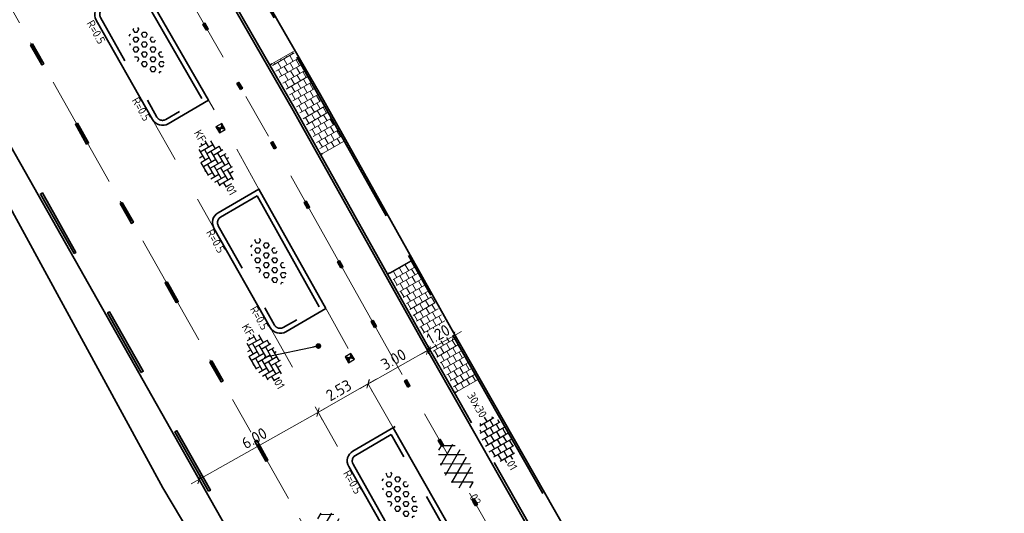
# Model space of a CAD drawing. Header units: metres. Extents: x 111691 to 117439, y 474133 to 478789.
# Tile 81 of 127: x 114507 to 114550, y 476264 to 476286. Entities that reach past the tile are written whole.
import ezdxf
from ezdxf.enums import TextEntityAlignment as Align

# ---------------------------------------------------------------- set-up
doc = ezdxf.new("R2010")
doc.units = ezdxf.units.M
for name, pattern in [('AM-AS', [16, 10, -2, 2, -2]), ('VH-GAZONBAND_100X200', [9.5, 7.5, -2]), ('VH-OPSLUITBAND_80X200', [14, 8, -2, 2, -2]), ('VH-RWSBAND', [24, 10, -2, 2, -2, 2, -2, 2, -2]), ('XX-HIDDEN', [4, 2, -2])]:
    doc.linetypes.add(name, pattern=pattern)
doc.layers.get('Defpoints').update_dxf_attribs({"lineweight": 25})
for name, color, linetype, lineweight in [('N-WE-AM-AS-G', 10, 'AM-AS', 18), ('N-WE-GR-GRAS_BERM-G', 80, 'Continuous', 35), ('N-WE-RI-HWA_KOLK-S', 150, 'Continuous', 25), ('N-WE-VH-KANTOPSLUITING-T18', 10, 'Continuous', 18), ('N-WE-VH-KANTOPSLUITING_GAZONBAND_100X200-G', 90, 'VH-GAZONBAND_100X200', 35), ('N-WE-VH-KANTOPSLUITING_OPSLUITBAND_100X200-G', 150, 'Continuous', 35), ('N-WE-VH-KANTOPSLUITING_OPSLUITBAND_80X200-G', 150, 'VH-OPSLUITBAND_80X200', 35), ('N-WE-VH-KANTOPSLUITING_TROTTOIRBAND_RWS_110 220-G', 210, 'VH-RWSBAND', 35), ('N-WE-VH-KANTOPSLUITING_VOORKANTBAND-G', 7, 'Continuous', 35), ('N-WE-VH-KANTVERHARDING-G', 1, 'Continuous', 35), ('N-WE-VH-MAATVOERING-M', 7, 'Continuous', 18), ('N-WE-VH-MATERIAALGRENS-G', 7, 'XX-HIDDEN', 18), ('N-WE-VH-VERHARDING_ASFALT-S', 7, 'Continuous', 25), ('N-WE-VH-VERHARDING_ASFALT_ROOD-S', 1, 'Continuous', 25), ('N-WE-VH-VERHARDING_BETONSTRAATSTEEN-S', 7, 'Continuous', 25), ('N-WE-VH-VERHARDING_LAGE_BEPLANTING-S', 70, 'Continuous', 25), ('N-WE-VH-VERHARDING_TEGEL-S', 7, 'Continuous', 25), ('N-WE-VH-VERHARDING_TEGEL60-A', 252, 'Continuous', 18), ('N-WE-VW-MARKERING-G', 7, 'Continuous', 35), ('X-XX-AL-AANPIJLING_SYMBOLEN-T25', 7, 'Continuous', 25)]:
    doc.layers.add(name, color=color, linetype=linetype, lineweight=lineweight)
for name, color, linetype in [('N-WE-VW-MARKERING_LANGS_STREEP_13_010-A', 7, 'Continuous'), ('N-WE-VW-MARKERING_LANGS_STREEP_30270_010-A', 7, 'Continuous'), ('N-WE-VW-MARKERING_LANGS_STREEP_33_010-A', 7, 'Continuous')]:
    doc.layers.add(name, color=color, linetype=linetype)
doc.styles.add('ISO', font='NLCS-ISO.ttf')
doc.styles.add('NLCS-ISO', font='NLCS-ISO.ttf')
doc.styles.add('NLCS-ISO-ANNOTATIEF-T25', font='NLCS-ISO.ttf', dxfattribs={"height": 2.5})
doc.dimstyles.new('M200T25-PIJL', dxfattribs={"dimscale": 0.2, "dimtxt": 2.5, "dimasz": 2, "dimexe": 1, "dimexo": 0.25, "dimgap": 0.75, "dimtad": 1, "dimzin": 0, "dimdsep": 46, "dimtxsty": 'ISO', "dimcen": 0, "dimdle": 1, "dimse1": 1, "dimse2": 1, "dimclrt": 2, "dimazin": 0, "dimtfac": 1, "dimtdec": 4, "dimtmove": 2, "dimatfit": 3, "dimfxl": 1, "dimtolj": 1, "dimtzin": 0, "dimarcsym": 0})
doc.dimstyles.new('NLCS-ANNOTATIEF-T25-SCHRAP_L2_H1', dxfattribs={"dimtxt": 2.5, "dimasz": 1.4, "dimexe": 2, "dimexo": 2, "dimgap": 0.7, "dimtad": 1, "dimzin": 0, "dimdsep": 46, "dimtxsty": 'NLCS-ISO-ANNOTATIEF-T25', "dimblk": 'OBLIQUE', "dimcen": 0, "dimdle": 2, "dimclrd": 256, "dimclre": 256, "dimclrt": 256, "dimadec": 1, "dimazin": 0, "dimtfac": 1, "dimtdec": 3, "dimtofl": 0, "dimtmove": 0, "dimatfit": 3, "dimldrblk": 'OBLIQUE', "dimfxl": 2, "dimfxlon": 1, "dimtfillclr": 256, "dimtolj": 1, "dimtzin": 0, "dimlwd": -1, "dimlwe": -1, "dimarcsym": 0})
pattern_1 = [(299.72, (0, 0), (0.278997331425, -0.18617327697), [0.3, -0.3]), (29.72, (0, 0), (-0.14872855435, 0.26053755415), [])]

# ---------------------------------------------------------------- blocks, each defined once
blk = doc.blocks.new('_Oblique')
at = {"color": 0, "linetype": 'ByBlock', "lineweight": -2}
blk.add_line((-0.5, -0.5), (0.5, 0.5), dxfattribs=at)
blk = doc.blocks.new('*D187')
at = {"layer": 'N-WE-VH-MAATVOERING-M', "transparency": 16777216}
for p, q in [((114526.451, 476272.465), (114524.706, 476271.487)), ((114526.102, 476272.269), (114526.297, 476271.921)), ((114525.055, 476271.683), (114525.251, 476271.334))]:
    blk.add_line(p, q, dxfattribs=at)
at = {"layer": 'N-WE-VH-MAATVOERING-M', "transparency": 16777216, "xscale": 0.28, "yscale": 0.28, "zscale": 0.28}
for p, rotation in [((114526.102, 476272.269), 29.27615347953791), ((114525.055, 476271.683), 209.2761534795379)]:
    blk.add_blockref('_Oblique', p, dxfattribs=dict(at, rotation=rotation))
at = {"layer": 'N-WE-VH-MAATVOERING-M', "transparency": 16777216, "insert": (114525.431, 476272.341), "char_height": 0.5, "attachment_point": 5, "rotation": 29.2762, "style": 'NLCS-ISO-ANNOTATIEF-T25', "bg_fill": 3, "box_fill_scale": 1.1, "bg_fill_color": 256, "bg_fill_true_color": 13158600, "bg_fill_transparency": 0}
blk.add_mtext('\\A1;1.20', dxfattribs=at)
at = {"layer": 'Defpoints', "color": 0, "transparency": 16777216}
for p in [(114525.919, 476272.595), (114524.873, 476272.008), (114525.055, 476271.683)]:
    blk.add_point(p, dxfattribs=at)
blk = doc.blocks.new('*D189')
at = {"layer": 'Defpoints', "color": 0, "transparency": 16777216}
for p in [(114524.787, 476271.955), (114522.175, 476270.48), (114522.352, 476270.167)]:
    blk.add_point(p, dxfattribs=at)
at = {"layer": 'N-WE-VH-MAATVOERING-M', "transparency": 16777216}
for p, q in [((114525.313, 476271.839), (114522.004, 476269.97)), ((114524.964, 476271.642), (114525.161, 476271.294)), ((114522.352, 476270.167), (114522.549, 476269.819))]:
    blk.add_line(p, q, dxfattribs=at)
at = {"layer": 'N-WE-VH-MAATVOERING-M', "transparency": 16777216, "xscale": 0.28, "yscale": 0.28, "zscale": 0.28}
for p, rotation in [((114524.964, 476271.642), 29.45168590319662), ((114522.352, 476270.167), 209.4516859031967)]:
    blk.add_blockref('_Oblique', p, dxfattribs=dict(at, rotation=rotation))
at = {"layer": 'N-WE-VH-MAATVOERING-M', "transparency": 16777216, "insert": (114523.466, 476271.244), "char_height": 0.5, "attachment_point": 5, "rotation": 29.4517, "style": 'NLCS-ISO-ANNOTATIEF-T25', "bg_fill": 3, "box_fill_scale": 1.1, "bg_fill_color": 256, "bg_fill_true_color": 13158600, "bg_fill_transparency": 0}
blk.add_mtext('\\A1;3.00', dxfattribs=at)
blk = doc.blocks.new('*D190')
at = {"layer": 'Defpoints', "color": 0, "transparency": 16777216}
for p in [(114522.175, 476270.48), (114519.976, 476269.232), (114520.152, 476268.922)]:
    blk.add_point(p, dxfattribs=at)
at = {"layer": 'N-WE-VH-MAATVOERING-M', "transparency": 16777216}
for p, q in [((114522.699, 476270.368), (114519.804, 476268.725)), ((114522.351, 476270.171), (114522.548, 476269.823)), ((114520.152, 476268.922), (114520.349, 476268.574))]:
    blk.add_line(p, q, dxfattribs=at)
at = {"layer": 'N-WE-VH-MAATVOERING-M', "transparency": 16777216, "xscale": 0.28, "yscale": 0.28, "zscale": 0.28}
for p, rotation in [((114522.351, 476270.171), 29.58718496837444), ((114520.152, 476268.922), 209.5871849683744)]:
    blk.add_blockref('_Oblique', p, dxfattribs=dict(at, rotation=rotation))
at = {"layer": 'N-WE-VH-MAATVOERING-M', "transparency": 16777216, "insert": (114521.059, 476269.886), "char_height": 0.5, "attachment_point": 5, "rotation": 29.5872, "style": 'NLCS-ISO-ANNOTATIEF-T25', "bg_fill": 3, "box_fill_scale": 1.1, "bg_fill_color": 256, "bg_fill_true_color": 13158600, "bg_fill_transparency": 0}
blk.add_mtext('\\A1;2.53', dxfattribs=at)
blk = doc.blocks.new('*D191')
at = {"layer": 'Defpoints', "color": 0, "transparency": 16777216}
for p in [(114519.976, 476269.232), (114514.753, 476266.28), (114514.929, 476265.968)]:
    blk.add_point(p, dxfattribs=at)
at = {"layer": 'N-WE-VH-MAATVOERING-M', "transparency": 16777216}
for p, q in [((114520.501, 476269.116), (114514.581, 476265.771)), ((114520.153, 476268.92), (114520.349, 476268.571)), ((114514.929, 476265.968), (114515.126, 476265.619))]:
    blk.add_line(p, q, dxfattribs=at)
at = {"layer": 'N-WE-VH-MAATVOERING-M', "transparency": 16777216, "xscale": 0.28, "yscale": 0.28, "zscale": 0.28}
for p, rotation in [((114520.153, 476268.92), 29.47299022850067), ((114514.929, 476265.968), 209.4729902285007)]:
    blk.add_blockref('_Oblique', p, dxfattribs=dict(at, rotation=rotation))
at = {"layer": 'N-WE-VH-MAATVOERING-M', "transparency": 16777216, "insert": (114517.349, 476267.783), "char_height": 0.5, "attachment_point": 5, "rotation": 29.473, "style": 'NLCS-ISO-ANNOTATIEF-T25', "bg_fill": 3, "box_fill_scale": 1.1, "bg_fill_color": 256, "bg_fill_true_color": 13158600, "bg_fill_transparency": 0}
blk.add_mtext('\\A1;6.00', dxfattribs=at)
blk = doc.blocks.new('SVH-ASFALT-SO')
at = {"ltscale": 0.1}
for p, q in [((-3.36, 2.17), (-1.83, 4.83)), ((0.36, -0.07), (-2.31, 4.55)), ((-1.91, 0.69), (0.95, 5.64)), ((2.75, -0.22), (-0.47, 5.37)), ((0, 0), (3.27, 5.66)), ((4.87, 0.12), (1.65, 5.7)), ((2.18, -0.23), (5.32, 5.22)), ((6.7, 0.95), (4.04, 5.55)), ((-2.72, 1.26), (-3.45, 2.54)), ((4.66, 0.07), (7.07, 4.25)), ((7.83, 2.99), (7.15, 4.18))]:
    blk.add_line(p, q, dxfattribs=at)
at = {"style": 'NLCS-ISO'}
blk.add_attdef('KLEUR', text='', height=1.8, dxfattribs=at).set_placement((9.49, 2.74), align=Align.MIDDLE_LEFT)
at = {"style": 'NLCS-ISO', "flags": 1}
blk.add_attdef('FUNCTIE', text='', height=1.8, dxfattribs=at).set_placement((0.12, -3.58), align=Align.MIDDLE_CENTER)
blk = doc.blocks.new('SVH-TEGEL_300X300_DUN_HALFST-SO')
for p, q in [((-3.7, 2.25), (-3, 2.25)), ((-3, -2.52), (-3, 2.52)), ((-1.5, -2.87), (-1.5, 2.87)), ((-1.5, 2.25), (0, 2.25)), ((0, -2.97), (0, 2.97)), ((1.5, -2.87), (1.5, 2.87)), ((1.5, 2.25), (3, 2.25)), ((3, -2.52), (3, 2.52)), ((-5.66, 0), (-4.5, 0)), ((-4.89, 1.5), (-4.5, 1.5)), ((-4.5, -1.8), (-4.5, 1.8)), ((-4.5, 0.75), (-3, 0.75)), ((-3, 1.5), (-1.5, 1.5)), ((-3, 0), (-1.5, 0)), ((-1.5, 0.75), (0, 0.75)), ((0, 1.5), (1.5, 1.5)), ((0, 0), (1.5, 0)), ((1.5, 0.75), (3, 0.75)), ((3, 1.5), (4.5, 1.5)), ((3, 0), (4.5, 0)), ((4.5, -1.8), (4.5, 1.8)), ((4.5, 0.75), (5.48, 0.75)), ((-4.89, -1.5), (-4.5, -1.5)), ((-4.5, -0.75), (-3, -0.75)), ((-3, -1.5), (-1.5, -1.5)), ((-1.5, -0.75), (0, -0.75)), ((0, -1.5), (1.5, -1.5)), ((1.5, -0.75), (3, -0.75)), ((3, -1.5), (4.5, -1.5)), ((4.5, -0.75), (5.48, -0.75)), ((-3.7, -2.25), (-3, -2.25)), ((-1.5, -2.25), (0, -2.25)), ((1.5, -2.25), (3, -2.25))]:
    blk.add_line(p, q)
at = {"style": 'NLCS-ISO'}
blk.add_attdef('FORMAAT', text='', height=1.8, dxfattribs=at).set_placement((-5.76, 0), align=Align.MIDDLE_RIGHT)
blk.add_attdef('KLEUR', text='', height=1.8, dxfattribs=at).set_placement((5.58, 0), align=Align.MIDDLE_LEFT)
at = {"style": 'NLCS-ISO', "flags": 1}
blk.add_attdef('FUNCTIE', text='', height=1.8, dxfattribs=at).set_placement((0.12, -3.58), align=Align.MIDDLE_CENTER)
blk = doc.blocks.new('SVH-BSS_KEIFORMAAT_ELLEBOOG-SO')
at = {"ltscale": 0.1}
for p, q in [((-3.1, 2.49), (-1.87, 2.49)), ((-2.92, 2.49), (-2.92, -0.66)), ((-1.87, 2.81), (-1.87, 0.39)), ((-0.82, 2.94), (-0.82, 1.44)), ((-0.82, 2.49), (2.33, 2.49)), ((0.23, 2.97), (0.23, 2.49)), ((1.28, 2.49), (1.28, -0.66)), ((2.33, 2.71), (2.33, 0.39)), ((3.38, 2.38), (3.38, 1.44)), ((-5.61, 0.39), (-3.97, 0.39)), ((-5.02, 0.39), (-5.02, -1.37)), ((-4.95, 1.44), (-2.92, 1.44)), ((-3.97, 1.44), (-3.97, -1.71)), ((-2.92, 0.39), (0.23, 0.39)), ((-1.87, 1.44), (1.28, 1.44)), ((-0.82, 0.39), (-0.82, -2.76)), ((0.23, 1.44), (0.23, -1.71)), ((1.28, 0.39), (4.43, 0.39)), ((2.33, 1.44), (4.95, 1.44)), ((3.38, 0.39), (3.38, -2.38)), ((4.43, 1.44), (4.43, -1.71)), ((5.48, 0.74), (5.48, -0.66)), ((5.48, 0.39), (5.61, 0.39)), ((-5.52, -0.66), (-5.02, -0.66)), ((-4.62, -1.71), (-1.87, -1.71)), ((-3.97, -0.66), (-0.82, -0.66)), ((-2.92, -1.71), (-2.92, -2.55)), ((-1.87, -0.66), (-1.87, -2.81)), ((-0.82, -1.71), (2.33, -1.71)), ((0.23, -0.66), (3.38, -0.66)), ((1.28, -1.71), (1.28, -2.9)), ((2.33, -0.66), (2.33, -2.71)), ((3.38, -1.71), (4.62, -1.71)), ((4.43, -0.66), (5.52, -0.66)), ((-1.87, -2.76), (1.28, -2.76)), ((0.23, -2.76), (0.23, -2.97))]:
    blk.add_line(p, q, dxfattribs=at)
at = {"style": 'NLCS-ISO'}
blk.add_attdef('FORMAAT', text='', height=1.8, dxfattribs=at).set_placement((-5.71, 0), align=Align.MIDDLE_RIGHT)
blk.add_attdef('KLEUR', text='', height=1.8, dxfattribs=at).set_placement((5.71, 0), align=Align.MIDDLE_LEFT)
at = {"style": 'NLCS-ISO', "flags": 1}
blk.add_attdef('FUNCTIE', text='', height=1.8, dxfattribs=at).set_placement((0.12, -3.58), align=Align.MIDDLE_CENTER)
blk = doc.blocks.new('N-SRI-KOLK_STRAAT_300X300-SO')
h = blk.add_hatch(color=256)
h.dxf.hatch_style = 1
h.paths.add_polyline_path([(0.75, 1.5), (-0.75, 1.5), (0, 0.75)])
h.paths.add_polyline_path([(0, 0.75), (-0.75, 0), (0.75, 0)])
for p, q in [((-0.75, 0), (0.75, 1.5)), ((0.75, 0), (-0.75, 1.5))]:
    blk.add_line(p, q)
at = {"flags": 128}
blk.add_lwpolyline([(-0.75, 0), (0.75, 0), (0.75, 1.5), (-0.75, 1.5)], close=True, dxfattribs=at)
blk = doc.blocks.new('SVH-GRASPLAAT-SO')
at = {"ltscale": 0.1}
for p, q in [((-2.06, 2.47), (-1.86, 2.81)), ((-1.75, 1.93), (-2.06, 2.47)), ((-1.12, 1.93), (-0.81, 2.47)), ((-0.81, 2.47), (-1.07, 2.92)), ((1.69, 2.47), (1.88, 2.8)), ((2, 1.93), (1.69, 2.47)), ((2.63, 1.93), (2.94, 2.47)), ((2.94, 2.47), (2.89, 2.56)), ((-5.5, -0.24), (-5.66, 0.04)), ((-5.42, 0.85), (-4.87, 0.85)), ((-4.56, 0.3), (-4.87, 0.85)), ((-4.87, -0.24), (-4.56, 0.3)), ((-3.93, 1.39), (-3.62, 1.93)), ((-3.62, 0.85), (-3.93, 1.39)), ((-3.62, 1.93), (-3, 1.93)), ((-3.62, 0.85), (-3, 0.85)), ((-2.68, 1.39), (-3, 1.93)), ((-3, 0.85), (-2.68, 1.39)), ((-2.06, 0.3), (-1.75, 0.85)), ((-1.75, -0.24), (-2.06, 0.3)), ((-1.75, 1.93), (-1.12, 1.93)), ((-1.75, 0.85), (-1.12, 0.85)), ((-0.81, 0.3), (-1.12, 0.85)), ((-1.12, -0.24), (-0.81, 0.3)), ((-0.18, 1.39), (0.13, 1.93)), ((0.13, 0.85), (-0.18, 1.39)), ((0.13, 1.93), (0.75, 1.93)), ((0.13, 0.85), (0.75, 0.85)), ((1.07, 1.39), (0.75, 1.93)), ((0.75, 0.85), (1.07, 1.39)), ((1.69, 0.3), (2, 0.85)), ((2, -0.24), (1.69, 0.3)), ((2, 1.93), (2.63, 1.93)), ((2, 0.85), (2.63, 0.85)), ((2.94, 0.3), (2.63, 0.85)), ((2.63, -0.24), (2.94, 0.3)), ((3.57, 1.39), (3.88, 1.93)), ((3.88, 0.85), (3.57, 1.39)), ((3.88, 1.93), (4.31, 1.93)), ((3.88, 0.85), (4.5, 0.85)), ((4.5, 0.85), (4.82, 1.39)), ((4.82, 1.39), (4.63, 1.71)), ((5.44, 0.3), (5.57, 0.52)), ((5.66, -0.07), (5.44, 0.3)), ((-5.5, -0.24), (-4.87, -0.24)), ((-5.07, -1.32), (-4.87, -1.32)), ((-4.66, -1.69), (-4.87, -1.32)), ((-3.93, -0.78), (-3.62, -0.24)), ((-3.62, -1.32), (-3.93, -0.78)), ((-3.62, -0.24), (-3, -0.24)), ((-3.62, -1.32), (-3, -1.32)), ((-2.68, -0.78), (-3, -0.24)), ((-3, -1.32), (-2.68, -0.78)), ((-2.06, -1.86), (-1.75, -1.32)), ((-1.75, -2.4), (-2.06, -1.86)), ((-1.75, -0.24), (-1.12, -0.24)), ((-1.75, -1.32), (-1.12, -1.32)), ((-0.81, -1.86), (-1.12, -1.32)), ((-1.12, -2.4), (-0.81, -1.86)), ((-0.18, -0.78), (0.13, -0.24)), ((0.13, -1.32), (-0.18, -0.78)), ((0.13, -0.24), (0.75, -0.24)), ((0.13, -1.32), (0.75, -1.32)), ((1.07, -0.78), (0.75, -0.24)), ((0.75, -1.32), (1.07, -0.78)), ((1.69, -1.86), (2, -1.32)), ((2, -2.4), (1.69, -1.86)), ((2, -0.24), (2.63, -0.24)), ((2, -1.32), (2.63, -1.32)), ((2.94, -1.86), (2.63, -1.32)), ((2.63, -2.4), (2.94, -1.86)), ((3.57, -0.78), (3.88, -0.24)), ((3.88, -1.32), (3.57, -0.78)), ((3.88, -0.24), (4.5, -0.24)), ((3.88, -1.32), (4.5, -1.32)), ((4.82, -0.78), (4.5, -0.24)), ((4.5, -1.32), (4.82, -0.78)), ((-3.33, -2.4), (-3, -2.4)), ((-2.91, -2.55), (-3, -2.4)), ((-1.75, -2.4), (-1.12, -2.4)), ((-0.18, -2.94), (0.13, -2.4)), ((-0.17, -2.97), (-0.18, -2.94)), ((0.13, -2.4), (0.75, -2.4)), ((1.05, -2.92), (0.75, -2.4)), ((2, -2.4), (2.63, -2.4))]:
    blk.add_line(p, q, dxfattribs=at)
at = {"style": 'NLCS-ISO', "flags": 1}
blk.add_attdef('FUNCTIE', text='', height=1.8, dxfattribs=at).set_placement((0.12, -3.58), align=Align.MIDDLE_CENTER)

msp = doc.modelspace()

# ---------------------------------------------------------------- hatches: boundary and pattern name
at = {"layer": 'N-WE-VH-VERHARDING_TEGEL60-A'}
h = msp.add_hatch(dxfattribs=at)
h.set_pattern_fill('AVH-TEGEL_300X300_HALFST-SO', color=256, angle=299.72, pattern_type=2)
h.set_pattern_definition(pattern_1)
h.paths.add_polyline_path([(114520.344, 476280.289), (114521.304, 476280.827), (114520.188, 476282.817), (114519.068, 476284.765), (114518.114, 476284.217), (114519.232, 476282.274)])
h = msp.add_hatch(dxfattribs=at)
h.set_pattern_fill('AVH-TEGEL_300X300_HALFST-SO', color=256, angle=299.72, pattern_type=2)
h.set_pattern_definition(pattern_1)
h.paths.add_polyline_path([(114524.961, 476272.054), (114526.231, 476269.821), (114527.187, 476270.365), (114525.919, 476272.595), (114524.247, 476275.579), (114523.287, 476275.041)])
at = {"layer": 'N-WE-VW-MARKERING_LANGS_STREEP_13_010-A'}
h = msp.add_hatch(color=256, dxfattribs=at)
h.dxf.hatch_style = 1
h.paths.add_polyline_path([(114507.609, 476285.099), (114507.522, 476285.05), (114508.015, 476284.179), (114508.102, 476284.228)])
h = msp.add_hatch(color=256, dxfattribs=at)
h.dxf.hatch_style = 1
h.paths.add_polyline_path([(114509.579, 476281.617), (114509.492, 476281.568), (114509.984, 476280.698), (114510.071, 476280.747)])
h = msp.add_hatch(color=256, dxfattribs=at)
h.dxf.hatch_style = 1
h.paths.add_polyline_path([(114511.549, 476278.136), (114511.462, 476278.087), (114511.954, 476277.216), (114512.041, 476277.266)])
h = msp.add_hatch(color=256, dxfattribs=at)
h.dxf.hatch_style = 1
h.paths.add_polyline_path([(114513.519, 476274.655), (114513.432, 476274.605), (114513.924, 476273.735), (114514.011, 476273.784)])
h = msp.add_hatch(color=256, dxfattribs=at)
h.dxf.hatch_style = 1
h.paths.add_polyline_path([(114515.488, 476271.173), (114515.401, 476271.124), (114515.894, 476270.254), (114515.981, 476270.303)])
at = {"layer": 'N-WE-VW-MARKERING_LANGS_STREEP_30270_010-A'}
h = msp.add_hatch(color=256, dxfattribs=at)
h.dxf.hatch_style = 1
h.paths.add_polyline_path([(114515.243, 476285.698), (114515.33, 476285.748), (114515.18, 476286.008), (114515.094, 476285.958)])
h = msp.add_hatch(color=256, dxfattribs=at)
h.dxf.hatch_style = 1
h.paths.add_polyline_path([(114516.739, 476283.098), (114516.826, 476283.148), (114516.676, 476283.408), (114516.589, 476283.358)])
h = msp.add_hatch(color=256, dxfattribs=at)
h.dxf.hatch_style = 1
h.paths.add_polyline_path([(114518.225, 476280.492), (114518.312, 476280.541), (114518.165, 476280.803), (114518.078, 476280.754)])
h = msp.add_hatch(color=256, dxfattribs=at)
h.dxf.hatch_style = 1
h.paths.add_polyline_path([(114519.692, 476277.875), (114519.779, 476277.924), (114519.632, 476278.186), (114519.545, 476278.137)])
h = msp.add_hatch(color=256, dxfattribs=at)
h.dxf.hatch_style = 1
h.paths.add_polyline_path([(114521.159, 476275.258), (114521.246, 476275.307), (114521.099, 476275.569), (114521.012, 476275.52)])
h = msp.add_hatch(color=256, dxfattribs=at)
h.dxf.hatch_style = 1
h.paths.add_polyline_path([(114522.626, 476272.642), (114522.713, 476272.691), (114522.566, 476272.952), (114522.479, 476272.903)])
h = msp.add_hatch(color=256, dxfattribs=at)
h.dxf.hatch_style = 1
h.paths.add_polyline_path([(114525.583, 476267.421), (114525.67, 476267.47), (114525.522, 476267.731), (114525.435, 476267.682)])
h = msp.add_hatch(color=256, dxfattribs=at)
h.dxf.hatch_style = 1
h.paths.add_polyline_path([(114527.066, 476264.813), (114527.153, 476264.862), (114527.005, 476265.123), (114526.918, 476265.074)])
at = {"layer": 'N-WE-VW-MARKERING_LANGS_STREEP_33_010-A', "transparency": 33554687}
h = msp.add_hatch(color=256, dxfattribs=at)
h.dxf.hatch_style = 1
h.paths.add_polyline_path([(114509.428, 476275.893), (114509.515, 476275.942), (114508.038, 476278.553), (114507.951, 476278.504)])
h = msp.add_hatch(color=256, dxfattribs=at)
h.dxf.hatch_style = 1
h.paths.add_polyline_path([(114512.383, 476270.671), (114512.47, 476270.72), (114510.993, 476273.331), (114510.906, 476273.282)])
h = msp.add_hatch(color=256, dxfattribs=at)
h.dxf.hatch_style = 1
h.paths.add_polyline_path([(114515.338, 476265.449), (114515.425, 476265.498), (114513.947, 476268.109), (114513.86, 476268.06)])

# ---------------------------------------------------------------- linework, layer by layer
at = {"layer": 'N-WE-AM-AS-G', "ltscale": 0.5}
msp.add_lwpolyline([(114412.548, 476424.302), (114445.21, 476391.606, -0.067599), (114453.354, 476380.891), (114594.671, 476131.121)], format="xyb", dxfattribs=at)
at = {"layer": 'N-WE-GR-GRAS_BERM-G'}
msp.add_lwpolyline([(114551.734, 476198.548), (114546.193, 476207.754), (114539.342, 476219.997), (114532.615, 476231.811), (114525.656, 476244.458), (114520.021, 476254.373), (114513.334, 476265.604), (114505.457, 476280.042), (114498.648, 476292.169), (114491.93, 476303.624), (114484.692, 476316.973), (114478.344, 476328.468), (114471.46, 476340.107), (114464.385, 476352.575), (114457.233, 476364.91), (114449.664, 476377.837), (114447.328, 476382.354)], dxfattribs=at)
at = {"layer": 'N-WE-VH-KANTOPSLUITING_GAZONBAND_100X200-G'}
for points in [[(114518.028, 476284.167), (114515.025, 476289.388)], [(114523.2, 476274.992), (114520.257, 476280.24)], [(114531.59, 476260.196), (114526.144, 476269.772)]]:
    msp.add_lwpolyline(points, dxfattribs=at)
at = {"layer": 'N-WE-VH-KANTOPSLUITING_OPSLUITBAND_100X200-G'}
for points in [[(114520.257, 476280.24), (114519.145, 476282.225), (114518.028, 476284.167)], [(114526.144, 476269.772), (114524.874, 476272.005), (114523.2, 476274.992)]]:
    msp.add_lwpolyline(points, dxfattribs=at)
at = {"layer": 'N-WE-VH-KANTOPSLUITING_OPSLUITBAND_80X200-G', "flags": 128}
msp.add_lwpolyline([(114465.854, 476447.451), (114458.327, 476443.17, 0.114882), (114444.975, 476430.835), (114444.186, 476429.672, -0.094159), (114441.031, 476426.508, 0.389903), (114440.394, 476423.765), (114454.049, 476399.659), (114456.533, 476395.244), (114462.852, 476384.057), (114473.229, 476365.686), (114478.27, 476356.81), (114484.763, 476345.328), (114490.988, 476334.349), (114496.149, 476325.219), (114502.902, 476313.343), (114508.283, 476303.791), (114514.564, 476292.595), (114520.188, 476282.817), (114525.919, 476272.595), (114533.244, 476259.715), (114538.369, 476250.603), (114547.576, 476234.278), (114553.04, 476224.508), (114560.652, 476211.225), (114567.538, 476199.125), (114570.834, 476193.346), (114574.898, 476186.134), (114578.994, 476178.871), (114587.066, 476164.652), (114593.775, 476152.771), (114598.134, 476144.967), (114602.291, 476137.713), (114607.253, 476128.777), (114610.386, 476123.259, 0.071839), (114618.637, 476112.626), (114623.973, 476107.478, -0.106598), (114632.791, 476104.601, 0.263093), (114634.759, 476104.575), (114638.387, 476106.562, -0.129957), (114641.324, 476107.29), (114643.352, 476107.258, 0.133189), (114646.437, 476108.043), (114649.089, 476109.54)], format="xyb", dxfattribs=at)
at = {"layer": 'N-WE-VH-KANTOPSLUITING_TROTTOIRBAND_RWS_110 220-G', "flags": 128}
for points in [[(114515.041, 476282.701), (114512.257, 476287.541), (114510.698, 476286.637, 0.411281), (114510.595, 476286.257), (114513.072, 476281.883, 0.417605), (114513.457, 476281.779)], [(114520.198, 476273.556), (114517.471, 476278.421), (114515.872, 476277.493, 0.411233), (114515.768, 476277.113), (114518.24, 476272.749, 0.417017), (114518.624, 476272.645)], [(114523.368, 476267.937), (114521.793, 476267.025, 0.411342), (114521.69, 476266.644), (114526.627, 476257.928, 0.417201), (114527.011, 476257.824), (114528.597, 476258.744)]]:
    msp.add_lwpolyline(points, format="xyb", close=True, dxfattribs=at)
at = {"layer": 'N-WE-VH-KANTOPSLUITING_VOORKANTBAND-G', "flags": 128}
msp.add_lwpolyline([(114478.339, 476356.849), (114484.833, 476345.367), (114491.058, 476334.388), (114496.219, 476325.258), (114502.972, 476313.383), (114508.352, 476303.83), (114514.634, 476292.634), (114520.258, 476282.857), (114525.989, 476272.634), (114533.314, 476259.755), (114538.439, 476250.643), (114547.645, 476234.317), (114553.109, 476224.547), (114560.721, 476211.264), (114567.608, 476199.164)], dxfattribs=at)
for points in [[(114515.341, 476282.621), (114512.338, 476287.842), (114510.588, 476286.827, 0.411281), (114510.404, 476286.148), (114512.881, 476281.775, 0.417605), (114513.567, 476281.589)], [(114520.496, 476273.475), (114517.554, 476278.723), (114515.761, 476277.684, 0.411233), (114515.577, 476277.005), (114518.049, 476272.64, 0.417017), (114518.735, 476272.454)]]:
    msp.add_lwpolyline(points, format="xyb", close=True, dxfattribs=at)
at = {"layer": 'N-WE-VH-KANTOPSLUITING_VOORKANTBAND-G'}
for points in [[(114518.114, 476284.217), (114518.028, 476284.167)], [(114520.344, 476280.289), (114520.257, 476280.24)], [(114523.287, 476275.041), (114523.2, 476274.992)], [(114526.231, 476269.821), (114526.144, 476269.772)]]:
    msp.add_lwpolyline(points, dxfattribs=at)
at = {"layer": 'N-WE-VH-KANTOPSLUITING_VOORKANTBAND-G', "flags": 128}
msp.add_lwpolyline([(114523.536, 476268.289), (114521.683, 476267.215, 0.411342), (114521.499, 476266.536), (114526.436, 476257.82, 0.417201), (114527.122, 476257.634), (114528.896, 476258.663), (114523.45, 476268.239)], format="xyb", dxfattribs=at)
at = {"layer": 'N-WE-VH-KANTVERHARDING-G'}
msp.add_lwpolyline([(114466.058, 476352.344), (114592.06, 476129.644)], dxfattribs=at)
at = {"layer": 'N-WE-VH-MATERIAALGRENS-G'}
for points in [[(114518.114, 476284.217), (114519.068, 476284.765)], [(114512.89, 476281.756), (114515.578, 476277.005)], [(114520.344, 476280.289), (114521.304, 476280.827)], [(114523.287, 476275.041), (114524.247, 476275.579)], [(114518.048, 476272.64), (114521.486, 476266.563)], [(114526.231, 476269.821), (114527.187, 476270.365)]]:
    msp.add_lwpolyline(points, dxfattribs=at)
at = {"layer": 'N-WE-VH-MATERIAALGRENS-G', "flags": 128}
for points in [[(114517.553, 476278.724), (114516.449, 476280.694), (114515.34, 476282.621)], [(114523.449, 476268.239), (114522.175, 476270.48), (114520.496, 476273.476)]]:
    msp.add_lwpolyline(points, dxfattribs=at)
at = {"layer": 'N-WE-VW-MARKERING-G'}
for points in [[(114515.243, 476285.698), (114515.33, 476285.748), (114515.18, 476286.008), (114515.094, 476285.958)], [(114507.609, 476285.099), (114507.522, 476285.05), (114508.015, 476284.179), (114508.102, 476284.228)], [(114516.739, 476283.098), (114516.826, 476283.148), (114516.676, 476283.408), (114516.589, 476283.358)], [(114509.579, 476281.617), (114509.492, 476281.568), (114509.984, 476280.698), (114510.071, 476280.747)], [(114518.225, 476280.492), (114518.312, 476280.541), (114518.165, 476280.803), (114518.078, 476280.754)], [(114509.428, 476275.893), (114509.515, 476275.942), (114508.038, 476278.553), (114507.951, 476278.504)], [(114511.549, 476278.136), (114511.462, 476278.087), (114511.954, 476277.216), (114512.041, 476277.266)], [(114519.692, 476277.875), (114519.779, 476277.924), (114519.632, 476278.186), (114519.545, 476278.137)], [(114521.159, 476275.258), (114521.246, 476275.307), (114521.099, 476275.569), (114521.012, 476275.52)], [(114513.519, 476274.655), (114513.432, 476274.605), (114513.924, 476273.735), (114514.011, 476273.784)], [(114512.383, 476270.671), (114512.47, 476270.72), (114510.993, 476273.331), (114510.906, 476273.282)], [(114522.626, 476272.642), (114522.713, 476272.691), (114522.566, 476272.952), (114522.479, 476272.903)], [(114515.488, 476271.173), (114515.401, 476271.124), (114515.894, 476270.254), (114515.981, 476270.303)], [(114515.338, 476265.449), (114515.425, 476265.498), (114513.947, 476268.109), (114513.86, 476268.06)], [(114525.583, 476267.421), (114525.67, 476267.47), (114525.522, 476267.731), (114525.435, 476267.682)], [(114527.066, 476264.813), (114527.153, 476264.862), (114527.005, 476265.123), (114526.918, 476265.074)]]:
    msp.add_lwpolyline(points, close=True, dxfattribs=at)

# ---------------------------------------------------------------- block references
at = {"layer": 'N-WE-RI-HWA_KOLK-S', "xscale": 0.2, "yscale": 0.2, "zscale": 0.2, "rotation": 120.3388765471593}
for p in [(114516.001, 476281.473), (114521.673, 476271.375)]:
    msp.add_blockref('N-SRI-KOLK_STRAAT_300X300-SO', p, dxfattribs=at)
at = {"layer": 'N-WE-VH-VERHARDING_ASFALT-S', "xscale": 0.2, "yscale": 0.2, "zscale": 0.2, "rotation": 300.1117835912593}
msp.add_blockref('SVH-ASFALT-SO', (114520.197, 476263.638), dxfattribs=at).add_auto_attribs({'KLEUR': '01'})
at = {"layer": 'N-WE-VH-VERHARDING_ASFALT_ROOD-S', "xscale": 0.2, "yscale": 0.2, "zscale": 0.2, "rotation": 300.1117835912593}
msp.add_blockref('SVH-ASFALT-SO', (114525.52, 476266.661), dxfattribs=at).add_auto_attribs({'KLEUR': '02'})
at = {"layer": 'N-WE-VH-VERHARDING_BETONSTRAATSTEEN-S', "xscale": 0.2, "yscale": 0.2, "zscale": 0.2, "rotation": 300.1117835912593}
for p in [(114515.672, 476279.834), (114517.779, 476271.32)]:
    msp.add_blockref('SVH-BSS_KEIFORMAAT_ELLEBOOG-SO', p, dxfattribs=at).add_auto_attribs({'FORMAAT': 'KF', 'KLEUR': '01'})
at = {"layer": 'N-WE-VH-VERHARDING_LAGE_BEPLANTING-S', "xscale": 0.2, "yscale": 0.2, "zscale": 0.2, "rotation": 300.1117835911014}
for p in [(114512.613, 476284.798), (114517.964, 476275.538), (114523.734, 476265.268)]:
    msp.add_blockref('SVH-GRASPLAAT-SO', p, dxfattribs=at)
at = {"layer": 'N-WE-VH-VERHARDING_TEGEL-S', "xscale": 0.2, "yscale": 0.2, "zscale": 0.2, "rotation": 300.1117835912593}
msp.add_blockref('SVH-TEGEL_300X300_DUN_HALFST-SO', (114528.015, 476267.731), dxfattribs=at).add_auto_attribs({'FORMAAT': '30x30', 'KLEUR': '01'})

# ---------------------------------------------------------------- texts
at = {"layer": 'N-WE-VH-KANTOPSLUITING-T18', "style": 'NLCS-ISO'}
for p in [(114509.965, 476286.009), (114511.952, 476282.623), (114515.222, 476276.826), (114517.142, 476273.448), (114521.235, 476266.242)]:
    msp.add_text('R=0.5', height=0.36, rotation=299.72, dxfattribs=at).set_placement(p)

# ---------------------------------------------------------------- leaders
at = {"layer": 'X-XX-AL-AANPIJLING_SYMBOLEN-T25'}
msp.add_leader([(114520.166, 476271.83), (114517.779, 476271.32)], dimstyle='M200T25-PIJL', override={"dimasz": 1.25, "dimgap": 0.14, "dimtad": 0, "dimldrblk": 'Dot', "dimfxl": 1.5, "dimarcsym": 1}, dxfattribs=at)

# ---------------------------------------------------------------- next in the draw order: dimensions: what is measured, and where the dimension line sits
at = {"layer": 'N-WE-VH-MAATVOERING-M'}
dim = msp.add_linear_dim(base=(114525.055, 476271.683), p1=(114525.919, 476272.595), p2=(114524.873, 476272.008), angle=209.2762, dimstyle='NLCS-ANNOTATIEF-T25-SCHRAP_L2_H1', override={"dimtfill": 1}, dxfattribs=at)
dim.commit()
dim.dimension.update_dxf_attribs({"geometry": '*D187', "text_midpoint": (114525.622, 476272.001), "dimtype": 161})

# ---------------------------------------------------------------- next in the draw order: dimensions: what is measured, and where the dimension line sits
dim = msp.add_aligned_dim(p1=(114524.787, 476271.955), p2=(114522.175, 476270.48), distance=0.36, dimstyle='NLCS-ANNOTATIEF-T25-SCHRAP_L2_H1', override={"dimtfill": 1}, dxfattribs=at)
dim.commit()
dim.dimension.update_dxf_attribs({"geometry": '*D189', "text_midpoint": (114523.466, 476271.244)})

# ---------------------------------------------------------------- next in the draw order: hatches: boundary and pattern name
at = {"layer": 'N-WE-VW-MARKERING_LANGS_STREEP_30270_010-A'}
h = msp.add_hatch(color=256, dxfattribs=at)
h.dxf.hatch_style = 1
h.paths.add_polyline_path([(114524.1, 476270.029), (114524.187, 476270.078), (114524.039, 476270.339), (114523.952, 476270.289)])

# ---------------------------------------------------------------- next in the draw order: linework, layer by layer
at = {"layer": 'N-WE-VW-MARKERING-G'}
msp.add_lwpolyline([(114524.1, 476270.029), (114524.187, 476270.078), (114524.039, 476270.339), (114523.952, 476270.289)], close=True, dxfattribs=at)

# ---------------------------------------------------------------- next in the draw order: dimensions: what is measured, and where the dimension line sits
at = {"layer": 'N-WE-VH-MAATVOERING-M'}
dim = msp.add_aligned_dim(p1=(114522.175, 476270.48), p2=(114519.976, 476269.232), distance=0.356, dimstyle='NLCS-ANNOTATIEF-T25-SCHRAP_L2_H1', override={"dimtfill": 1}, dxfattribs=at)
dim.commit()
dim.dimension.update_dxf_attribs({"geometry": '*D190', "text_midpoint": (114521.059, 476269.886)})

# ---------------------------------------------------------------- next in the draw order: dimensions: what is measured, and where the dimension line sits
dim = msp.add_aligned_dim(p1=(114519.976, 476269.232), p2=(114514.753, 476266.28), distance=0.358, dimstyle='NLCS-ANNOTATIEF-T25-SCHRAP_L2_H1', override={"dimtfill": 1}, dxfattribs=at)
dim.commit()
dim.dimension.update_dxf_attribs({"geometry": '*D191', "text_midpoint": (114517.349, 476267.783)})

# ---------------------------------------------------------------- next in the draw order: hatches: boundary and pattern name
at = {"layer": 'N-WE-VW-MARKERING_LANGS_STREEP_13_010-A'}
h = msp.add_hatch(color=256, dxfattribs=at)
h.dxf.hatch_style = 1
h.paths.add_polyline_path([(114517.458, 476267.692), (114517.371, 476267.643), (114517.863, 476266.772), (114517.95, 476266.821)])

# ---------------------------------------------------------------- next in the draw order: linework, layer by layer
at = {"layer": 'N-WE-AM-AS-G', "flags": 128}
msp.add_lwpolyline([(114618.948, 476104.393), (114618.544, 476107.608, 0.17514), (114617.54, 476109.576, -0.075652), (114608.227, 476121.391), (114604.811, 476127.406), (114599.853, 476136.337), (114595.697, 476143.589), (114591.334, 476151.4), (114584.629, 476163.273), (114576.557, 476177.492), (114572.459, 476184.76), (114568.399, 476191.965), (114565.105, 476197.74), (114558.22, 476209.836), (114550.603, 476223.128), (114545.134, 476232.906), (114535.93, 476249.229), (114530.807, 476258.337), (114523.481, 476271.218), (114517.754, 476281.434), (114512.129, 476291.212), (114505.842, 476302.419), (114500.466, 476311.964), (114493.713, 476323.838), (114488.552, 476332.969), (114482.327, 476343.948), (114475.834, 476355.429), (114470.793, 476364.306), (114460.414, 476382.68), (114454.094, 476393.869), (114451.611, 476398.283), (114450.959, 476399.433, 0.067472), (114442.845, 476410.104), (114436.41, 476416.546)], format="xyb", dxfattribs=at)
at = {"layer": 'N-WE-VH-KANTOPSLUITING_VOORKANTBAND-G', "flags": 128}
msp.add_lwpolyline([(114566.408, 476198.483), (114559.523, 476210.58), (114551.908, 476223.867), (114546.442, 476233.641), (114537.236, 476249.965), (114532.112, 476259.075), (114524.787, 476271.956), (114519.058, 476282.175), (114513.434, 476291.953), (114507.149, 476303.154), (114501.771, 476312.703), (114495.018, 476324.578), (114489.857, 476333.708), (114483.632, 476344.687), (114477.139, 476356.169), (114472.098, 476365.045), (114461.72, 476383.418), (114455.401, 476394.606), (114452.917, 476399.02), (114452.264, 476400.172, 0.067472), (114443.906, 476411.164), (114437.398, 476417.679)], format="xyb", dxfattribs=at)
at = {"layer": 'N-WE-VW-MARKERING-G'}
msp.add_lwpolyline([(114517.458, 476267.692), (114517.371, 476267.643), (114517.863, 476266.772), (114517.95, 476266.821)], close=True, dxfattribs=at)

doc.saveas('drawing.dxf')
